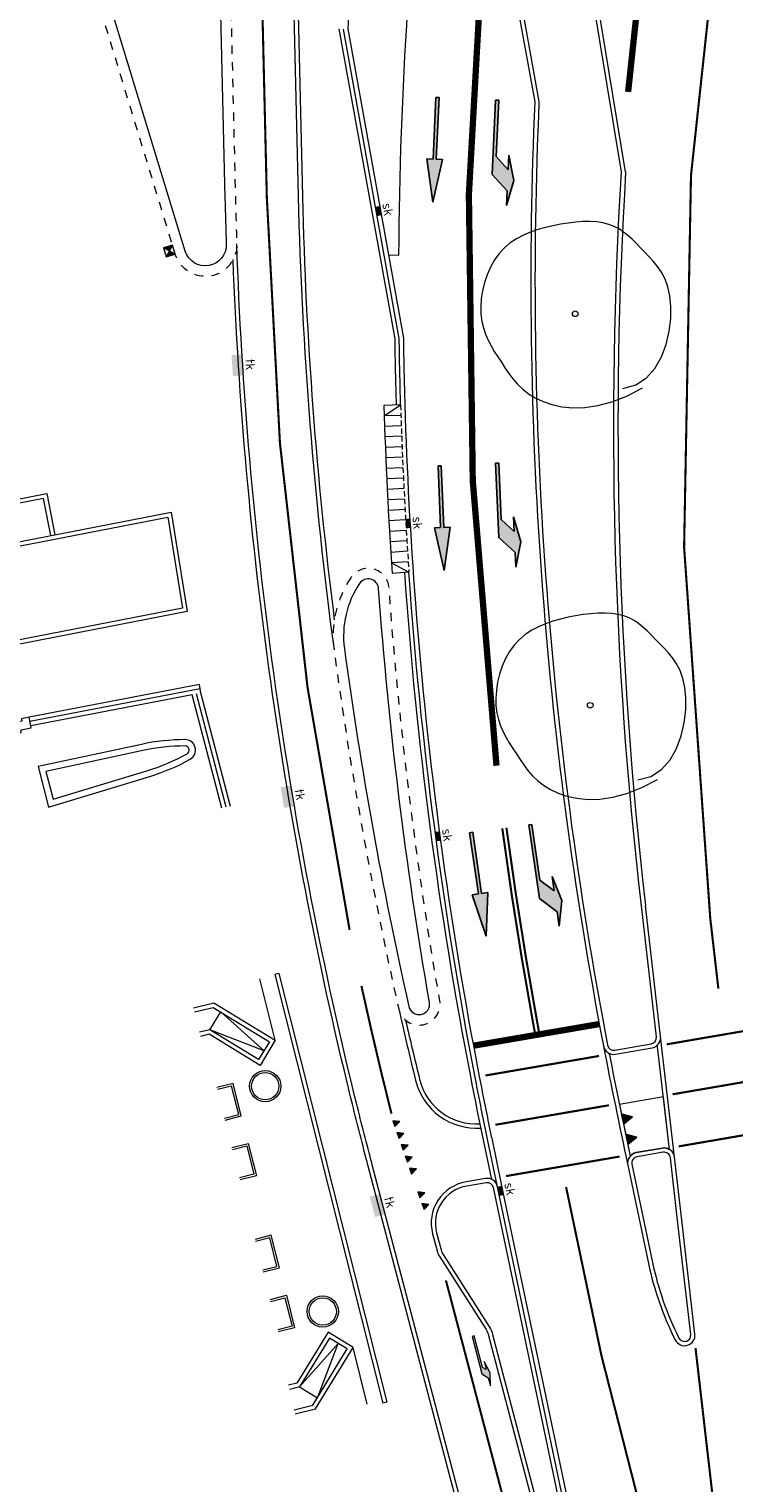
# Model space of a CAD drawing. Header units: metres. Extents: x 196678 to 197613, y 355400 to 356418.
# Tile 18 of 40: x 197021 to 197054, y 355583 to 355652. Entities that reach past the tile are written whole.
import ezdxf
from ezdxf.enums import TextEntityAlignment as Align

# ---------------------------------------------------------------- set-up
doc = ezdxf.new("R2010")
doc.units = ezdxf.units.M
for name, pattern in [('DASHED2', [0.375, 0.25, -0.125]), ('VW-1-1_STREEP', [2, 1, -1]), ('VW-1-3_STREEP', [4, 1, -3]), ('VW-5050_STREEP', [1, 0.5, -0.5]), ('VW-FP2-1000', [3, 0.3, -2.7]), ('ZZ-HIDDEN-SO', [4, 2, -2])]:
    doc.linetypes.add(name, pattern=pattern)
for name, color, linetype, lineweight in [('N-WE-GR-BOOM-S', 7, 'Continuous', 18), ('N-WE-RI-GWA_KOLK_STRAATKOLK-450X300-S', 5, 'Continuous', 18), ('N-WE-RI-HWA_KOLK_STRAATKOLK-450X350-S', 5, 'Continuous', 18), ('N-WE-RI-HWA_KOLK_TROTTOIRKOLK-S', 5, 'Continuous', 18), ('N-WE-VH-KANTOPSLUITING_ACHTERKANTBAND-G', 5, 'Continuous', 18), ('N-WE-VH-KANTOPSLUITING_TROTTOIRBAND_180X200-G', 5, 'Continuous', 18), ('N-WE-VW-MARKERING_DWARS_DRIEHOEK-S', 1, 'Continuous', 25), ('N-WE-VW-MARKERING_DWARS_DRIEHOEK_3030-S', 1, 'Continuous', 0), ('N-WE-VW-MARKERING_DWARS_OVERSTEEK_KANALISATIESTREEP50_010-G', 1, 'VW-5050_STREEP', 18), ('N-WE-VW-MARKERING_DWARS_STOPSTREEP_030-G', 1, 'Continuous', 18), ('N-WE-VW-MARKERING_LANGS_STREEP_11_010-G', 1, 'VW-1-1_STREEP', 18), ('N-WE-VW-MARKERING_LANGS_STREEP_13_010-G', 1, 'VW-1-3_STREEP', 18), ('N-WE-VW-MARKERING_LANGS_STREEP_13_030-G', 1, 'VW-1-3_STREEP', 18), ('N-WE-VW-MARKERING_LANGS_STREEP_30270_010-G', 1, 'VW-FP2-1000', 18), ('N-WE-VW-MARKERING_LANGS_STREEP_DOORGETROKKEN_010-G', 1, 'Continuous', 18), ('N-WE-VW-MARKERING_PIJL-S', 1, 'Continuous', 25), ('N01-WE-VH-GOOT_TEGEL-G', 5, 'Continuous', 18), ('N01-WE-VH-KANTOPSLUITING_ACHTERKANTBAND-G', 5, 'Continuous', 18), ('N01-WE-VH-KANTOPSLUITING_BETONBAND_LAAG-G', 5, 'ZZ-HIDDEN-SO', 18), ('N01-WE-VH-KANTOPSLUITING_ELEMENT_INRIT-G', 5, 'Continuous', 18), ('N01-WE-VH-KANTOPSLUITING_ELEMENT_INRIT_VOORKANT_BLOKKEN-G', 5, 'DASHED2', 18), ('N01-WE-VH-KANTOPSLUITING_GELEIDEBAND_50 200-G', 5, 'Continuous', 18), ('N01-WE-VH-KANTOPSLUITING_OPSLUITBAND_200X250-G', 5, 'Continuous', 18), ('N01-WE-VH-KANTOPSLUITING_TROTTOIRBAND_180X200-G', 5, 'Continuous', 18), ('N01-WE-VH-MATERIAALGRENS-G', 5, 'Continuous', 13), ('N01-WE-VH-PLATEAU_CROW-S', 7, 'Continuous', 25), ('N01-WE-VW-MARKERING_PIJL-S', 7, 'Continuous', 25), ('N02-WE-IE-KUNSTOBJECT-O', 5, 'Continuous', 13)]:
    doc.layers.add(name, color=color, linetype=linetype, lineweight=lineweight)
doc.styles.add('NLCS-ISO-M250-T18', font='NLCS-ISO.ttf', dxfattribs={"height": 0.45})

# ---------------------------------------------------------------- blocks, each defined once
blk = doc.blocks.new('SGR-BOOM_09')
blk.add_lwpolyline([(-2.711, 3.837), (-3.391, 3.615), (-3.939, 3.223), (-4.367, 2.697), (-4.684, 2.075), (-4.901, 1.394), (-5.029, 0.692), (-5.078, 0.004), (-5.057, -0.631), (-4.978, -1.184), (-4.849, -1.658), (-4.679, -2.064), (-4.477, -2.414), (-4.251, -2.716), (-4.01, -2.983), (-3.764, -3.225), (-3.519, -3.452), (-3.284, -3.674), (-3.056, -3.889), (-2.829, -4.093), (-2.6, -4.282), (-2.363, -4.453), (-2.114, -4.603), (-1.847, -4.727), (-1.559, -4.822), (-1.246, -4.884), (-0.91, -4.917), (-0.554, -4.921), (-0.182, -4.9), (0.202, -4.856), (0.595, -4.791), (0.994, -4.707), (1.395, -4.608), (1.794, -4.494), (2.188, -4.363), (2.571, -4.21), (2.939, -4.034), (3.289, -3.828), (3.615, -3.591), (3.913, -3.317), (4.179, -3.005), (4.41, -2.651), (4.604, -2.263), (4.761, -1.849), (4.881, -1.421), (4.964, -0.986), (5.01, -0.553), (5.019, -0.132), (4.99, 0.267), (4.925, 0.639), (4.826, 0.985), (4.699, 1.309), (4.548, 1.616), (4.377, 1.91), (4.191, 2.196), (3.994, 2.477), (3.79, 2.759), (3.583, 3.043), (3.366, 3.327), (3.134, 3.606), (2.878, 3.874), (2.592, 4.126), (2.268, 4.357), (1.9, 4.563), (1.48, 4.737), (1.004, 4.874), (0.471, 4.963), (-0.115, 4.99), (-0.752, 4.944), (-1.438, 4.81), (-2.17, 4.577), (-2.945, 4.231), (-3.76, 3.761)])
blk.add_circle((0, 0), 0.15)
blk = doc.blocks.new('N-SVW-MARKERING_PIJL_RD_5.0')
blk.add_hatch(color=256).paths.add_polyline_path([(2.95, 0.375), (2.95, 0.075), (0, 0.075), (0, -0.075), (2.95, -0.075), (2.95, -0.375), (5, 0)])
for p, q in [((0, 0.075), (2.95, 0.075)), ((0, -0.075), (0, 0.075)), ((2.95, 0.375), (2.95, 0.075)), ((5, 0), (2.95, 0.375)), ((5, 0), (2.95, -0.375)), ((0, -0.075), (2.95, -0.075)), ((2.95, -0.075), (2.95, -0.375))]:
    blk.add_line(p, q)
blk = doc.blocks.new('N-SVW-MARKERING_PIJL_LA_5.0')
blk.add_hatch(color=256).paths.add_polyline_path([(3.296, 0.375), (2.696, -0.225), (0, -0.225), (0, -0.375), (3.55, -0.375), (4.3, 0.375), (5, 0.375), (3.8, 0.675), (2.6, 0.375)])
for p, q in [((3.8, 0.675), (2.6, 0.375)), ((2.6, 0.375), (3.296, 0.375)), ((2.696, -0.225), (3.296, 0.375)), ((3.55, -0.375), (4.3, 0.375)), ((5, 0.375), (3.8, 0.675)), ((4.3, 0.375), (5, 0.375)), ((0, -0.225), (2.696, -0.225)), ((0, -0.375), (0, -0.225)), ((0, -0.375), (3.55, -0.375))]:
    blk.add_line(p, q)
blk = doc.blocks.new('*U55')
at = {"layer": 'N01-WE-VH-KANTOPSLUITING_ELEMENT_INRIT-G', "ltscale": 0.2, "flags": 128}
blk.add_lwpolyline([(0, 0), (0, -0.8)], dxfattribs=at)
blk = doc.blocks.new('*U56')
at = {"layer": 'N01-WE-VH-PLATEAU_CROW-S', "color": 0, "linetype": 'ByBlock', "lineweight": -2, "transparency": 16777216}
for p, rotation in [((197038.382, 355634.182), 271.6861959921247), ((197038.397, 355633.682), 271.8294354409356), ((197038.414, 355633.183), 271.9726748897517), ((197038.432, 355632.683), 272.1159143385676), ((197038.451, 355632.183), 272.2591537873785), ((197038.471, 355631.684), 272.402393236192), ((197038.493, 355631.184), 272.5456326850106), ((197038.515, 355630.685), 272.6888721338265), ((197038.539, 355630.185), 272.8321115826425), ((197038.565, 355629.686), 272.9753510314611), ((197038.591, 355629.187), 273.1185904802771), ((197038.619, 355628.687), 273.2618299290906), ((197038.648, 355628.188), 273.405069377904), ((197038.679, 355627.689), 273.54830882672), ((197038.71, 355627.19), 273.6915482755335), ((197038.743, 355626.691), 273.8347877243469), ((197038.777, 355626.192), 273.9780271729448)]:
    blk.add_blockref('*U55', p, dxfattribs=dict(at, rotation=rotation))
blk = doc.blocks.new('SVW-MARKERING_PIJL_LA_2.5')
at = {"lineweight": 0}
h = blk.add_hatch(color=256, dxfattribs=at)
h.dxf.hatch_style = 1
h.paths.add_polyline_path([(0, -0.125), (1.85, -0.125), (2.1, 0.125), (2.5, 0.125), (1.9, 0.275), (1.3, 0.125), (1.704, 0.125), (1.554, -0.025), (0, -0.025)])
at = {"lineweight": 0, "flags": 128}
blk.add_lwpolyline([(0, -0.125), (1.85, -0.125), (2.1, 0.125), (2.5, 0.125), (1.9, 0.275), (1.3, 0.125), (1.704, 0.125), (1.554, -0.025), (0, -0.025)], close=True, dxfattribs=at)
blk = doc.blocks.new('SVW-MARKERING_STREEP_DRIEHOEK_050_050')
at = {"lineweight": 0}
h = blk.add_hatch(color=256, dxfattribs=at)
h.dxf.hatch_style = 1
h.paths.add_polyline_path([(0.25, -0.5), (0.5, 0), (0, 0)])
at = {"lineweight": 0, "flags": 128}
blk.add_lwpolyline([(0.25, -0.5), (0.5, 0), (0, 0)], close=True, dxfattribs=at)
blk = doc.blocks.new('SVW-MARKERING_STREEP_DRIEHOEK_030_030')
at = {"lineweight": 0}
h = blk.add_hatch(color=256, dxfattribs=at)
h.dxf.hatch_style = 1
h.paths.add_polyline_path([(0.15, -0.3), (0.3, 0), (0, 0)])
at = {"lineweight": 0, "flags": 128}
blk.add_lwpolyline([(0.15, -0.3), (0.3, 0), (0, 0)], close=True, dxfattribs=at)
blk = doc.blocks.new('A$C1d5c15a6')
at = {"layer": 'N-WE-VH-KANTOPSLUITING_ACHTERKANTBAND-G', "flags": 128}
blk.add_lwpolyline([(197048.676, 355568.827), (197042.812, 355596.806, 0.403645), (197042.468, 355597.04), (197041.536, 355596.88, 0.439937), (197040.1, 355594.647), (197040.315, 355593.831, 0.077653), (197040.414, 355593.605), (197042.626, 355590.134, -0.077873), (197042.775, 355589.794), (197048.223, 355569.023, 0.399665), (197048.575, 355568.806)], format="xyb", close=True, dxfattribs=at)
at = {"layer": 'N-WE-VH-KANTOPSLUITING_TROTTOIRBAND_180X200-G', "ltscale": 0.2, "flags": 128}
blk.add_lwpolyline([(197048.913, 355568.672), (197043.008, 355596.847, 0.403645), (197042.434, 355597.237), (197041.502, 355597.077, 0.439937), (197039.907, 355594.597), (197040.122, 355593.781, 0.077653), (197040.246, 355593.498), (197042.458, 355590.027, -0.077873), (197042.582, 355589.743), (197048.03, 355568.972, 0.399665), (197048.616, 355568.61)], format="xyb", close=True, dxfattribs=at)
blk = doc.blocks.new('SRI-KOLK_STRAAT_01-SO')
h = blk.add_hatch(color=256)
h.dxf.hatch_style = 1
h.paths.add_polyline_path([(0, 1.125), (-1.125, 2.25), (-1.125, 0)])
h.paths.add_polyline_path([(1.125, 2.25), (0, 1.125), (1.125, 0)])
for p, q in [((-1.125, 0), (1.125, 2.25)), ((1.125, 0), (-1.125, 2.25))]:
    blk.add_line(p, q)
blk.add_lwpolyline([(-1.125, 0), (1.125, 0), (1.125, 2.25), (-1.125, 2.25)], close=True)
blk = doc.blocks.new('*U162')
blk.add_solid([(0.225, 0), (-0.225, 0), (0.225, -0.2), (-0.225, -0.2)])
at = {"style": 'NLCS-ISO-M250-T18'}
blk.add_attdef('SK', text='', height=0.45, dxfattribs=at).set_placement((0, 0), align=Align.BOTTOM_CENTER)
blk = doc.blocks.new('*U164')
blk.add_solid([(0.5, 0), (-0.5, 0), (0.5, -0.5), (-0.5, -0.5)])
at = {"style": 'NLCS-ISO-M250-T18'}
blk.add_attdef('TK', text='', height=0.45, dxfattribs=at).set_placement((0, 0), align=Align.BOTTOM_CENTER)

msp = doc.modelspace()

# ---------------------------------------------------------------- linework, layer by layer
at = {"layer": 'N-WE-VW-MARKERING_DWARS_OVERSTEEK_KANALISATIESTREEP50_010-G', "const_width": 0.1, "flags": 128}
for points in [[(197056.506, 355604.579), (197051.085, 355603.647)], [(197047.853, 355603.091), (197042.432, 355602.158)], [(197051.365, 355601.26), (197056.785, 355602.192)], [(197048.326, 355600.737), (197042.905, 355599.804)], [(197051.652, 355598.772), (197058.057, 355599.874)], [(197048.835, 355598.288), (197043.415, 355597.355)], [(197040.544, 355592.372), (197045.254, 355574.482)]]:
    msp.add_lwpolyline(points, dxfattribs=at)
at = {"layer": 'N-WE-VW-MARKERING_DWARS_STOPSTREEP_030-G', "const_width": 0.3, "flags": 128}
msp.add_lwpolyline([(197047.867, 355604.615), (197041.855, 355603.581)], dxfattribs=at)
at = {"layer": 'N-WE-VW-MARKERING_LANGS_STREEP_11_010-G', "const_width": 0.1, "flags": 128}
for points in [[(197046.28, 355596.834), (197047.966, 355588.793), (197052.111, 355572.529)], [(197052.46, 355589.144), (197053.949, 355576.229)]]:
    msp.add_lwpolyline(points, dxfattribs=at)
at = {"layer": 'N-WE-VW-MARKERING_LANGS_STREEP_13_010-G', "const_width": 0.1, "flags": 128}
msp.add_lwpolyline([(197062.029, 355698.235), (197060.122, 355690.466), (197057.611, 355680.231, 0.089085), (197053.164, 355609.664), (197053.552, 355606.305)], format="xyb", dxfattribs=at)
at = {"layer": 'N-WE-VW-MARKERING_LANGS_STREEP_13_030-G', "const_width": 0.3, "flags": 128}
for points in [[(197056.47, 355689.428), (197054.374, 355680.886, 0.040248), (197049.243, 355649.128, 0.035244)], [(197042.403, 355657.874, 0.052157), (197042.958, 355616.952)]]:
    msp.add_lwpolyline(points, format="xyb", dxfattribs=at)
at = {"layer": 'N-WE-VW-MARKERING_LANGS_STREEP_30270_010-G', "const_width": 0.1, "flags": 128}
msp.add_lwpolyline([(197034.694, 355710.93, 0.051219), (197031.387, 355669.6), (197031.992, 355644.095, 0.044429), (197035.944, 355609.111, 0.044429)], format="xyb", dxfattribs=at)
at = {"layer": 'N-WE-VW-MARKERING_LANGS_STREEP_DOORGETROKKEN_010-G', "const_width": 0.1, "flags": 128}
for points in [[(197043.234, 355613.962, 0.011973), (197044.708, 355604.655, 0.00073), (197044.812, 355604.089)], [(197043.432, 355613.989, 0.011973), (197044.904, 355604.691, 0.000733), (197045.009, 355604.123)], [(197036.509, 355606.436, 0.007892), (197037.943, 355600.336)]]:
    msp.add_lwpolyline(points, format="xyb", dxfattribs=at)
at = {"layer": 'N01-WE-VH-GOOT_TEGEL-G', "ltscale": 0.2, "flags": 128}
msp.add_lwpolyline([(196951.428, 355740.524), (196969.318, 355732.891), (196990.455, 355727.704), (197034.941, 355716.788, -0.373483), (197046.443, 355700.515), (197046.272, 355698.805), (197039.394, 355679.64, 0.034218), (197035.855, 355652.142), (197038.513, 355637.375, 0.003989), (197038.582, 355634.188, 0.011876), (197039.086, 355624.712, 0.028559), (197042.134, 355602.111, 0.003062), (197042.613, 355599.711, 0.000805), (197042.744, 355599.082), (197043.204, 355596.888), (197049.158, 355568.477), (197049.721, 355565.792), (197051.725, 355556.231)], format="xyb", dxfattribs=at)
at = {"layer": 'N01-WE-VH-KANTOPSLUITING_ACHTERKANTBAND-G', "flags": 128}
for points in [[(197044.7, 355708.347, -0.00694), (197039.221, 355709.611, 0.436306), (197035.792, 355707.354, 0.047085), (197033.087, 355669.639), (197033.691, 355644.135, 0.025775), (197035.215, 355623.916, 0.025775)], [(197038.182, 355634.176, -0.003947), (197038.114, 355637.337), (197035.448, 355652.142)]]:
    msp.add_lwpolyline(points, format="xyb", dxfattribs=at)
at = {"layer": 'N01-WE-VH-KANTOPSLUITING_ACHTERKANTBAND-G', "ltscale": 0.2, "flags": 128}
for points in [[(197050.596, 355604.002), (197049.874, 355610.261, -0.043865), (197048.924, 355645.308), (197046.883, 355657.646, -0.030024), (197051.266, 355681.649), (197056.481, 355702.9, 0.440218), (197056.235, 355703.268, -0.005483), (197051.788, 355704.002, 0.395003), (197051.445, 355703.778), (197047.311, 355686.931, 0.033479), (197042.765, 355661.022), (197044.987, 355648.67, 0.058569), (197048.26, 355603.611, 0.408615), (197048.606, 355603.372), (197050.349, 355603.672, 0.398018)], [(197022.945, 355658.402, -0.13502), (197022.863, 355661.318, -0.345706), (197024.322, 355662.461), (197028.092, 355662.458, -0.407018), (197029.59, 355660.993), (197029.992, 355644.048, 0.002737), (197030.056, 355641.854, -0.87696), (197028.1, 355641.527)], [(197036.415, 355625.652, 0.182714), (197035.697, 355622.551, 0.02211), (197038.776, 355605.456, 0.974934), (197039.756, 355605.652, -0.024713), (197037.329, 355625.41, 0.713866)], [(197050.927, 355601.133), (197048.827, 355600.772, 0.002315), (197049.343, 355598.313, -0.171263), (197049.634, 355598.476), (197050.878, 355598.69, -0.176579), (197051.215, 355598.629)], [(197049.667, 355598.279, 0.424896), (197049.425, 355597.921), (197050.41, 355593.225, 0.064744), (197051.668, 355589.621, 0.838464), (197052.234, 355589.79), (197051.591, 355595.37), (197051.261, 355598.231, 0.430596), (197050.912, 355598.493)]]:
    msp.add_lwpolyline(points, format="xyb", close=True, dxfattribs=at)
for points in [[(197035.99, 355601.147, -0.050532), (197030.383, 355641.119)], [(197041.741, 355602.035, -0.030435), (197038.578, 355626.179, -0.030435)], [(197048.336, 355603.218, 0.000116), (197048.353, 355603.13)], [(197042.74, 355597.193, -0.006174), (197041.741, 355602.035, -0.006174)], [(197036.726, 355598.237, -0.003748), (197035.99, 355601.147)], [(197048.187, 355554.453), (197047.216, 355558.384), (197036.831, 355597.834, -0.00052), (197036.726, 355598.237, -0.00052)]]:
    msp.add_lwpolyline(points, format="xyb", dxfattribs=at)
at = {"layer": 'N01-WE-VH-KANTOPSLUITING_ACHTERKANTBAND-G', "ltscale": 0.1, "flags": 128}
for points in [[(197008.227, 355625.324), (197007.834, 355627.285), (197021.49, 355629.945), (197021.872, 355627.982)], [(197001.893, 355624.091), (197027.424, 355629.063), (197028.194, 355624.323), (197002.861, 355619.389)], [(197051.215, 355598.629), (197050.65, 355603.532)]]:
    msp.add_lwpolyline(points, dxfattribs=at)
for points in [[(197038.616, 355604.804, 0.003691), (197039.287, 355601.977, 0.362592), (197042.177, 355599.848, 0.362592)], [(197048.337, 355603.218, 0.004613), (197049.343, 355598.313)]]:
    msp.add_lwpolyline(points, format="xyb", dxfattribs=at)
at = {"layer": 'N01-WE-VH-KANTOPSLUITING_ACHTERKANTBAND-G', "ltscale": 0.2, "flags": 128}
msp.add_lwpolyline([(197050.65, 355603.532), (197050.642, 355603.605)], dxfattribs=at)
at = {"layer": 'N01-WE-VH-KANTOPSLUITING_BETONBAND_LAAG-G', "ltscale": 0.2, "flags": 128}
for points in [[(197022.467, 355658.256, -0.13502), (197022.378, 355661.437, -0.345706), (197024.322, 355662.961), (197028.093, 355662.958, -0.407018), (197030.09, 355661.005), (197030.492, 355644.059, 0.002737), (197030.556, 355641.871, -0.87696), (197027.622, 355641.381)], [(197035.999, 355625.929, 0.182714), (197035.201, 355622.484, 0.02211), (197038.288, 355605.346, 0.974934), (197040.249, 355605.737, -0.024713), (197037.828, 355625.447, 0.713866)]]:
    msp.add_lwpolyline(points, format="xyb", close=True, dxfattribs=at)
at = {"layer": 'N01-WE-VH-KANTOPSLUITING_ELEMENT_INRIT-G', "flags": 128}
msp.add_lwpolyline([(197037.582, 355634.159, 0.01), (197037.979, 355626.137, 0.011876)], format="xyb", dxfattribs=at)
at = {"layer": 'N01-WE-VH-KANTOPSLUITING_ELEMENT_INRIT-G', "ltscale": 0.2, "flags": 128}
for points in [[(197037.598, 355633.657), (197038.382, 355634.182)], [(197037.945, 355626.638), (197038.777, 355626.192)]]:
    msp.add_lwpolyline(points, dxfattribs=at)
at = {"layer": 'N01-WE-VH-KANTOPSLUITING_ELEMENT_INRIT_VOORKANT_BLOKKEN-G', "flags": 128}
msp.add_lwpolyline([(197038.382, 355634.182, 0.01), (197038.777, 355626.192)], format="xyb", dxfattribs=at)
at = {"layer": 'N01-WE-VH-KANTOPSLUITING_GELEIDEBAND_50 200-G', "ltscale": 0.2, "flags": 128}
for points in [[(197036.184, 355601.194, -0.051466), (197030.556, 355641.871)], [(197048.381, 355554.501), (197047.41, 355558.433), (197037.025, 355597.885, -0.00052), (197036.919, 355598.288, -0.00052)]]:
    msp.add_lwpolyline(points, format="xyb", dxfattribs=at)
at = {"layer": 'N01-WE-VH-KANTOPSLUITING_OPSLUITBAND_200X250-G', "ltscale": 0.1, "flags": 128}
for points in [[(197044.59, 355708.576, -0.006747), (197039.268, 355709.805, 0.436306), (197035.595, 355707.387, 0.047085), (197032.887, 355669.635), (197033.491, 355644.131, 0.027577), (197035.201, 355622.484, 0.032312)], [(197038.288, 355605.346, 0.004455), (197039.093, 355601.929, 0.365288), (197042.217, 355599.65, 0.365288)], [(197048.064, 355603.574, 0.004878), (197049.229, 355597.88, 0.003099)], [(197043.008, 355596.847), (197042.548, 355599.041, -0.000805), (197042.417, 355599.671, -0.003062), (197041.937, 355602.073, -0.003062)], [(197036.919, 355598.288, -0.003748), (197036.184, 355601.194, -0.00361)]]:
    msp.add_lwpolyline(points, format="xyb", dxfattribs=at)
for points in [[(197021.676, 355627.943), (197021.331, 355629.71), (197008.07, 355627.127), (197008.423, 355625.362)], [(197001.934, 355623.895), (197027.26, 355628.827), (197027.965, 355624.482), (197002.821, 355619.585)], [(197051.46, 355598.254), (197050.795, 355604.025)]]:
    msp.add_lwpolyline(points, dxfattribs=at)
at = {"layer": 'N01-WE-VH-KANTOPSLUITING_TROTTOIRBAND_180X200-G', "ltscale": 0.2}
for p, q in [((197042.563, 355661.015), (197044.786, 355648.657)), ((197049.125, 355645.318), (197047.085, 355657.651)), ((197050.795, 355604.025), (197050.073, 355610.284)), ((197048.64, 355603.175), (197050.383, 355603.475))]:
    msp.add_line(p, q, dxfattribs=at)
at = {"layer": 'N01-WE-VH-KANTOPSLUITING_TROTTOIRBAND_180X200-G', "ltscale": 0.2, "flags": 128}
for points in [[(197038.382, 355634.182, -0.003968), (197038.314, 355637.356), (197035.654, 355652.13)], [(197041.937, 355602.073, -0.030435), (197038.777, 355626.192, -0.028463)], [(197049.634, 355598.476, 0.424896), (197049.229, 355597.88), (197050.214, 355593.184, 0.064744), (197051.489, 355589.531, 0.838464), (197052.433, 355589.813), (197051.79, 355595.393), (197051.46, 355598.254, 0.430596), (197050.878, 355598.69), (197049.634, 355598.476)]]:
    msp.add_lwpolyline(points, format="xyb", dxfattribs=at)
at = {"layer": 'N01-WE-VH-KANTOPSLUITING_TROTTOIRBAND_180X200-G', "ltscale": 0.2}
for centre, radius, start, end in [((197238.295, 355640.067), 193.7, 177.45839, 190.85951), ((197248.757, 355633.188), 200, 176.52292, 186.57602), ((197050.298, 355603.968), 0.5, 279.76216, 6.57602), ((197048.555, 355603.668), 0.5, 190.85951, 279.76216)]:
    msp.add_arc(centre, radius, start, end, dxfattribs=at)
at = {"layer": 'N01-WE-VH-MATERIAALGRENS-G', "ltscale": 0.2, "flags": 128}
msp.add_lwpolyline([(197037.799, 355641.342), (197038.299, 355641.338, -0.058635), (197044.057, 355687.73), (197044.746, 355690.536, 0.027463), (197045.759, 355695.93), (197045.264, 355695.995)], format="xyb", dxfattribs=at)
at = {"layer": 'N01-WE-VH-MATERIAALGRENS-G', "flags": 128}
for points in [[(197030.252, 355615.007), (197028.845, 355620.433), (197028.78, 355620.833), (197020.642, 355619.268)], [(197028.814, 355620.626), (197020.682, 355619.062)], [(197029.839, 355614.927), (197028.435, 355620.339), (197020.719, 355618.855)], [(197030.043, 355614.98), (197028.642, 355620.379)], [(197032.397, 355603.838), (197031.66, 355606.767)], [(197032.571, 355607.028), (197032.377, 355606.979)], [(197032.377, 355606.979), (197037.526, 355586.514)], [(197032.571, 355607.028), (197037.72, 355586.563)], [(197028.497, 355605.389), (197029.469, 355605.624), (197032.397, 355603.838), (197031.668, 355602.643), (197029.235, 355604.127), (197028.827, 355604.028)], [(197028.544, 355605.194), (197029.436, 355605.41), (197032.122, 355603.771), (197031.601, 355602.917), (197029.268, 355604.341), (197028.78, 355604.223)], [(197029.268, 355604.341), (197029.789, 355605.195)], [(197029.789, 355605.195), (197031.862, 355603.344), (197029.268, 355604.341)], [(197029.998, 355600.031), (197030.774, 355600.226), (197030.384, 355601.778), (197029.608, 355601.583)], [(197029.974, 355600.128), (197030.653, 355600.298), (197030.311, 355601.656), (197029.633, 355601.486)], [(197030.327, 355598.721), (197031.103, 355598.916), (197031.492, 355597.369), (197030.717, 355597.17)], [(197030.352, 355598.625), (197031.03, 355598.795), (197031.37, 355597.441), (197030.692, 355597.267)], [(197031.822, 355592.776), (197032.599, 355592.971), (197032.206, 355594.531), (197031.432, 355594.327)], [(197031.797, 355592.873), (197032.477, 355593.043), (197032.134, 355594.409), (197031.456, 355594.23)], [(197032.151, 355591.466), (197032.927, 355591.661), (197033.317, 355590.109), (197032.541, 355589.914)], [(197032.175, 355591.369), (197032.854, 355591.54), (197033.195, 355590.182), (197032.516, 355590.011)], [(197033.349, 355586.005), (197034.321, 355586.24), (197036.108, 355589.168), (197034.913, 355589.897), (197033.428, 355587.464), (197033.02, 355587.365)], [(197033.302, 355586.199), (197034.194, 355586.415), (197035.833, 355589.101), (197034.979, 355589.622), (197033.556, 355587.289), (197033.067, 355587.171)], [(197034.409, 355586.768), (197035.406, 355589.362), (197033.556, 355587.289)], [(197036.79, 355586.456), (197036.108, 355589.168)], [(197033.556, 355587.289), (197034.409, 355586.768)], [(197037.72, 355586.563), (197037.526, 355586.514)]]:
    msp.add_lwpolyline(points, dxfattribs=at)
at = {"layer": 'N01-WE-VH-MATERIAALGRENS-G', "ltscale": 0.2, "flags": 128}
msp.add_lwpolyline([(197019.845, 355618.726), (197019.973, 355618.752), (197020.025, 355618.497), (197020.264, 355618.546), (197020.261, 355618.67), (197020.735, 355618.768), (197020.642, 355619.268), (197020.273, 355619.186), (197020.297, 355619.077), (197019.801, 355618.963)], close=True, dxfattribs=at)
msp.add_lwpolyline([(197050.927, 355601.133), (197048.827, 355600.772)], dxfattribs=at)
at = {"layer": 'N01-WE-VH-MATERIAALGRENS-G'}
for centre, radius in [((197031.915, 355601.649), 0.75), ((197031.915, 355601.649), 0.65), ((197034.661, 355590.889), 0.75), ((197034.661, 355590.889), 0.65)]:
    msp.add_circle(centre, radius, dxfattribs=at)
at = {"layer": 'N02-WE-IE-KUNSTOBJECT-O', "flags": 128}
for points in [[(197021.573, 355614.973), (197026.401, 355616.442, 0.052511), (197028.33, 355617.258, 0.775576), (197028.087, 355618.196, 0.052508), (197026.004, 355617.972), (197021.073, 355616.909)], [(197021.785, 355615.351), (197026.314, 355616.729, 0.052511), (197028.185, 355617.521, 0.775576), (197028.088, 355617.896, 0.052508), (197026.067, 355617.678), (197021.442, 355616.682)]]:
    msp.add_lwpolyline(points, format="xyb", close=True, dxfattribs=at)

# ---------------------------------------------------------------- block references
at = {"layer": 'N-WE-GR-BOOM-S', "xscale": 0.9000000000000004, "yscale": 0.9000000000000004, "zscale": 0.9000000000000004, "rotation": 177.2882798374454}
for p in [(197046.714, 355638.536), (197047.431, 355619.836)]:
    msp.add_blockref('SGR-BOOM_09', p, dxfattribs=at)
at = {"layer": 'N-WE-RI-GWA_KOLK_STRAATKOLK-450X300-S'}
for p, rotation in [((197037.418, 355643.459), 280.2052450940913), ((197038.829, 355628.526), 273.3196838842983), ((197040.257, 355613.594), 277.6275797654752), ((197043.25, 355596.668), 281.8372536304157)]:
    msp.add_blockref('*U162', p, dxfattribs=dict(at, rotation=rotation)).add_auto_attribs({'SK': 'sk'})
at = {"layer": 'N-WE-RI-HWA_KOLK_STRAATKOLK-450X350-S', "xscale": 0.2000000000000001, "yscale": 0.2000000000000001, "zscale": 0.2000000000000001, "rotation": 106.9872980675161}
msp.add_blockref('SRI-KOLK_STRAAT_01-SO', (197027.556, 355641.596), dxfattribs=at)
at = {"layer": 'N-WE-RI-HWA_KOLK_TROTTOIRKOLK-S'}
for p, rotation in [((197030.84, 355636.09), 273.7284982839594), ((197033.225, 355615.513), 279.6030207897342), ((197037.517, 355596.014), 284.7479513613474)]:
    msp.add_blockref('*U164', p, dxfattribs=dict(at, rotation=rotation)).add_auto_attribs({'TK': 'tk'})
at = {"layer": 'N-WE-VW-MARKERING_DWARS_DRIEHOEK-S'}
for p, rotation in [((197049.02, 355599.841), 101.7352136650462), ((197049.226, 355598.862), 101.9333151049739)]:
    msp.add_blockref('SVW-MARKERING_STREEP_DRIEHOEK_050_050', p, dxfattribs=dict(at, rotation=rotation))
at = {"layer": 'N-WE-VW-MARKERING_DWARS_DRIEHOEK_3030-S', "rotation": 109.3880873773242}
for p in [(197038.104, 355599.717), (197038.303, 355599.151), (197038.502, 355598.585), (197038.701, 355598.019), (197038.901, 355597.453), (197039.299, 355596.321), (197039.498, 355595.755)]:
    msp.add_blockref('SVW-MARKERING_STREEP_DRIEHOEK_030_030', p, dxfattribs=at)
at = {"layer": 'N-WE-VW-MARKERING_PIJL-S'}
for name, p, rotation in [('N-SVW-MARKERING_PIJL_LA_5.0', (197043.287, 355631.412), 272.4500078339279), ('N-SVW-MARKERING_PIJL_RD_5.0', (197040.24, 355631.277), 272.4500078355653), ('N-SVW-MARKERING_PIJL_LA_5.0', (197044.87, 355614.181), 278.1843224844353), ('N-SVW-MARKERING_PIJL_RD_5.0', (197041.747, 355613.763), 278.1843224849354), ('SVW-MARKERING_PIJL_LA_2.5', (197041.914, 355589.727), 284.6978144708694)]:
    msp.add_blockref(name, p, dxfattribs=dict(at, rotation=rotation))
at = {"layer": 'N01-WE-VH-KANTOPSLUITING_TROTTOIRBAND_180X200-G'}
msp.add_blockref('A$C1d5c15a6', (0, 0), dxfattribs=at)
at = {"layer": 'N01-WE-VH-PLATEAU_CROW-S'}
msp.add_blockref('*U56', (0, 0), dxfattribs=at)
at = {"layer": 'N01-WE-VW-MARKERING_PIJL-S'}
for name, p, rotation in [('N-SVW-MARKERING_PIJL_RD_5.0', (197040.14, 355648.863), 267.4583853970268), ('N-SVW-MARKERING_PIJL_LA_5.0', (197043.287, 355648.723), 267.4583853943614)]:
    msp.add_blockref(name, p, dxfattribs=dict(at, rotation=rotation))

doc.saveas('drawing.dxf')
